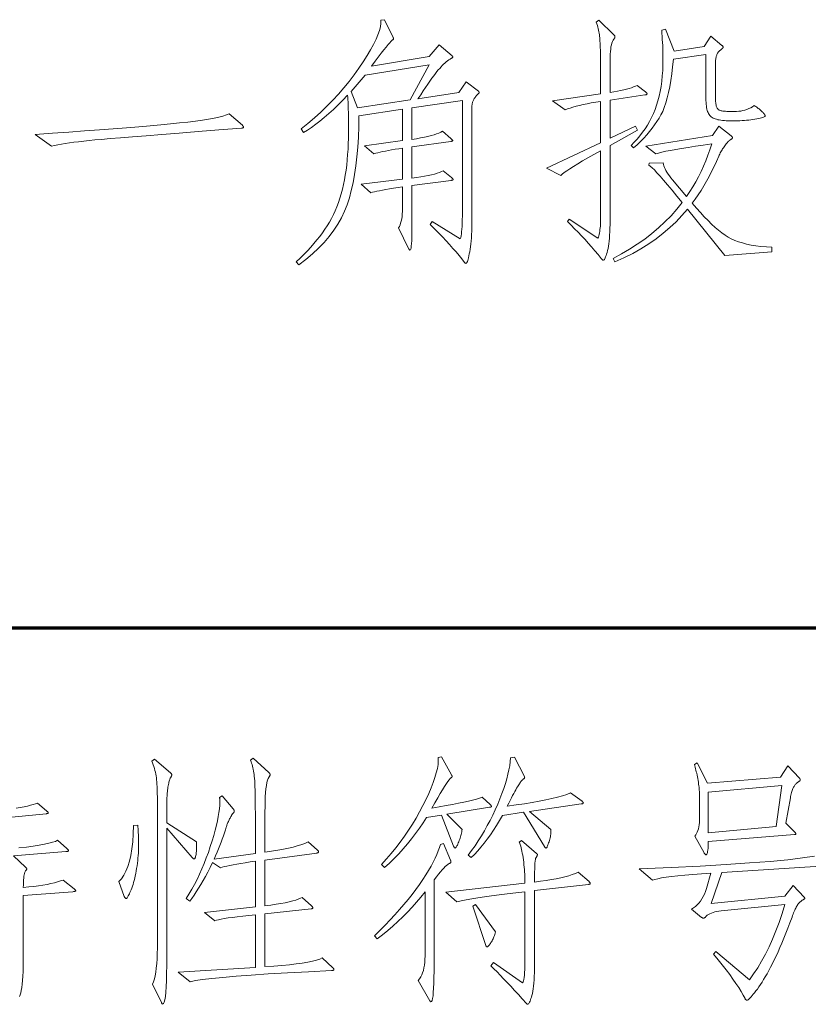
# Model space of a CAD drawing. Extents: x 0 to 1189, y 0 to 841.
# Tile 89 of 132: x 999 to 1010, y 43 to 56. Entities that reach past the tile are written whole.
import ezdxf

# ---------------------------------------------------------------- set-up
doc = ezdxf.new("R2010")
doc.units = 0

msp = doc.modelspace()

# ---------------------------------------------------------------- linework, layer by layer
at = {"color": 5, "lineweight": 70}
msp.add_line((989, 48), (1114, 48), dxfattribs=at)
at = {"color": 7, "lineweight": 13}
for points in [[(1005.179, 55.298), (1005.342, 55.173), (1005.344, 55.172), (1005.346, 55.17), (1005.348, 55.169), (1005.349, 55.167), (1005.35, 55.166), (1005.351, 55.164), (1005.352, 55.162), (1005.352, 55.161), (1005.353, 55.159), (1005.353, 55.157), (1005.353, 55.156), (1005.352, 55.154), (1005.351, 55.151), (1005.349, 55.149), (1005.347, 55.147), (1005.345, 55.144), (1005.342, 55.141), (1005.338, 55.138), (1005.335, 55.135), (1005.33, 55.131), (1005.326, 55.128), (1005.321, 55.123), (1005.316, 55.118), (1005.312, 55.112), (1005.307, 55.106), (1005.302, 55.099), (1005.297, 55.092), (1005.292, 55.084), (1005.287, 55.075), (1005.282, 55.065), (1005.277, 55.056), (1005.272, 55.046), (1005.268, 55.037), (1005.265, 55.028), (1005.262, 55.019), (1005.26, 55.01), (1005.258, 55.001), (1005.257, 54.992), (1005.256, 54.984), (1005.256, 54.975), (1005.256, 53.456), (1005.255, 53.403), (1005.255, 53.352), (1005.253, 53.304), (1005.251, 53.258), (1005.248, 53.214), (1005.245, 53.172), (1005.241, 53.133), (1005.237, 53.096), (1005.232, 53.061), (1005.226, 53.029), (1005.22, 52.999), (1005.215, 52.973), (1005.209, 52.949), (1005.204, 52.929), (1005.199, 52.912), (1005.194, 52.898), (1005.189, 52.887), (1005.185, 52.879), (1005.18, 52.875), (1005.176, 52.873), (1005.174, 52.873), (1005.172, 52.874), (1005.17, 52.874), (1005.168, 52.875), (1005.166, 52.876), (1005.163, 52.878), (1005.161, 52.88), (1005.159, 52.882), (1005.157, 52.884), (1005.155, 52.887), (1005.121, 52.932), (1005.083, 52.978), (1005.044, 53.026), (1005.002, 53.074), (1004.957, 53.125), (1004.91, 53.176), (1004.861, 53.228), (1004.809, 53.282), (1004.754, 53.337), (1004.697, 53.393), (1004.725, 53.432), (1005.1, 53.203), (1005.105, 53.219), (1005.11, 53.24), (1005.114, 53.266), (1005.117, 53.295), (1005.12, 53.329), (1005.123, 53.367), (1005.125, 53.41), (1005.126, 53.457), (1005.127, 53.508), (1005.127, 53.563), (1005.127, 55.052), (1004.454, 54.951), (1004.454, 54.531), (1004.514, 54.54), (1004.569, 54.55), (1004.621, 54.56), (1004.667, 54.57), (1004.71, 54.581), (1004.749, 54.592), (1004.783, 54.603), (1004.813, 54.614), (1004.839, 54.626), (1004.86, 54.639), (1004.975, 54.542), (1004.979, 54.538), (1004.983, 54.534), (1004.987, 54.53), (1004.99, 54.527), (1004.993, 54.524), (1004.995, 54.522), (1004.997, 54.519), (1004.998, 54.517), (1004.999, 54.515), (1004.999, 54.514), (1004.999, 54.513), (1004.998, 54.511), (1004.997, 54.51), (1004.995, 54.509), (1004.992, 54.508), (1004.989, 54.507), (1004.985, 54.506), (1004.981, 54.505), (1004.977, 54.504), (1004.971, 54.503), (1004.454, 54.431), (1004.454, 54.011), (1004.515, 54.019), (1004.571, 54.028), (1004.623, 54.037), (1004.671, 54.047), (1004.715, 54.057), (1004.754, 54.067), (1004.789, 54.078), (1004.821, 54.089), (1004.848, 54.1), (1004.871, 54.111), (1004.982, 54.021), (1004.986, 54.017), (1004.99, 54.013), (1004.994, 54.01), (1004.997, 54.007), (1005, 54.004), (1005.002, 54.001), (1005.004, 53.999), (1005.005, 53.997), (1005.006, 53.995), (1005.006, 53.994), (1005.006, 53.992), (1005.005, 53.991), (1005.003, 53.99), (1005.002, 53.989), (1004.999, 53.987), (1004.996, 53.986), (1004.992, 53.986), (1004.988, 53.985), (1004.983, 53.984), (1004.978, 53.983), (1004.454, 53.914), (1004.454, 53.397), (1004.454, 53.331), (1004.453, 53.272), (1004.452, 53.22), (1004.45, 53.175), (1004.447, 53.137), (1004.444, 53.105), (1004.441, 53.081), (1004.437, 53.064), (1004.432, 53.053), (1004.427, 53.05), (1004.425, 53.05), (1004.424, 53.051), (1004.422, 53.052), (1004.421, 53.054), (1004.419, 53.056), (1004.417, 53.059), (1004.415, 53.062), (1004.413, 53.065), (1004.411, 53.07), (1004.409, 53.074), (1004.274, 53.348), (1004.285, 53.367), (1004.294, 53.388), (1004.302, 53.412), (1004.31, 53.438), (1004.316, 53.467), (1004.321, 53.499), (1004.324, 53.533), (1004.327, 53.569), (1004.329, 53.608), (1004.329, 53.65), (1004.329, 53.896), (1004.267, 53.887), (1004.208, 53.878), (1004.154, 53.869), (1004.105, 53.86), (1004.06, 53.852), (1004.019, 53.844), (1003.983, 53.837), (1003.952, 53.83), (1003.925, 53.823), (1003.903, 53.817), (1003.774, 53.931), (1004.329, 53.997), (1004.329, 54.413), (1004.277, 54.406), (1004.227, 54.398), (1004.181, 54.39), (1004.138, 54.383), (1004.098, 54.375), (1004.061, 54.367), (1004.027, 54.36), (1003.996, 54.352), (1003.969, 54.345), (1003.944, 54.337), (1003.82, 54.444), (1004.329, 54.514), (1004.329, 54.934), (1003.743, 54.847), (1003.742, 54.701), (1003.737, 54.561), (1003.729, 54.427), (1003.718, 54.299), (1003.704, 54.177), (1003.687, 54.061), (1003.667, 53.951), (1003.643, 53.847), (1003.617, 53.749), (1003.587, 53.657), (1003.553, 53.569), (1003.511, 53.483), (1003.463, 53.398), (1003.409, 53.315), (1003.348, 53.234), (1003.28, 53.154), (1003.205, 53.076), (1003.124, 53), (1003.036, 52.925), (1002.942, 52.852), (1002.907, 52.894), (1002.959, 52.943), (1003.008, 52.992), (1003.055, 53.041), (1003.1, 53.089), (1003.143, 53.138), (1003.183, 53.186), (1003.221, 53.234), (1003.257, 53.281), (1003.29, 53.329), (1003.322, 53.376), (1003.351, 53.424), (1003.379, 53.473), (1003.405, 53.525), (1003.429, 53.577), (1003.451, 53.631), (1003.472, 53.687), (1003.491, 53.745), (1003.509, 53.803), (1003.524, 53.864), (1003.539, 53.926), (1003.551, 53.989), (1003.562, 54.054), (1003.572, 54.12), (1003.581, 54.188), (1003.588, 54.257), (1003.594, 54.328), (1003.599, 54.399), (1003.602, 54.473), (1003.604, 54.547), (1003.604, 54.623), (1003.604, 54.697), (1003.604, 54.766), (1003.604, 54.829), (1003.603, 54.887), (1003.602, 54.939), (1003.601, 54.986), (1003.599, 55.028), (1003.598, 55.064), (1003.596, 55.095), (1003.594, 55.121), (1003.529, 55.054), (1003.465, 54.991), (1003.403, 54.932), (1003.341, 54.876), (1003.282, 54.824), (1003.224, 54.776), (1003.167, 54.732), (1003.111, 54.691), (1003.057, 54.655), (1003.004, 54.621), (1002.973, 54.67), (1003.063, 54.743), (1003.15, 54.818), (1003.235, 54.895), (1003.316, 54.973), (1003.395, 55.053), (1003.47, 55.135), (1003.543, 55.219), (1003.612, 55.305), (1003.679, 55.392), (1003.743, 55.482), (1003.802, 55.569), (1003.855, 55.652), (1003.901, 55.729), (1003.94, 55.801), (1003.973, 55.868), (1003.999, 55.929), (1004.019, 55.986), (1004.032, 56.037), (1004.038, 56.083), (1004.038, 56.124), (1004.087, 56.13), (1004.201, 55.891), (1004.202, 55.889), (1004.204, 55.887), (1004.205, 55.885), (1004.206, 55.883), (1004.206, 55.882), (1004.207, 55.88), (1004.207, 55.878), (1004.208, 55.877), (1004.208, 55.875), (1004.208, 55.874), (1004.208, 55.872), (1004.208, 55.871), (1004.207, 55.87), (1004.206, 55.868), (1004.205, 55.867), (1004.203, 55.865), (1004.201, 55.864), (1004.199, 55.863), (1004.197, 55.861), (1004.194, 55.86), (1004.186, 55.854), (1004.173, 55.841), (1004.156, 55.823), (1004.134, 55.797), (1004.108, 55.765), (1004.078, 55.727), (1004.043, 55.682), (1004.004, 55.631), (1003.961, 55.574), (1003.913, 55.509), (1004.683, 55.638), (1004.819, 55.794), (1004.989, 55.648), (1004.991, 55.647), (1004.992, 55.645), (1004.994, 55.644), (1004.995, 55.642), (1004.996, 55.641), (1004.997, 55.639), (1004.998, 55.638), (1004.999, 55.636), (1004.999, 55.634), (1004.999, 55.633), (1004.999, 55.631), (1004.998, 55.629), (1004.997, 55.627), (1004.996, 55.625), (1004.995, 55.624), (1004.993, 55.622), (1004.991, 55.62), (1004.988, 55.618), (1004.985, 55.616), (1004.982, 55.614), (1004.964, 55.603), (1004.947, 55.592), (1004.93, 55.579), (1004.912, 55.566), (1004.895, 55.551), (1004.877, 55.535), (1004.859, 55.518), (1004.842, 55.499), (1004.824, 55.48), (1004.806, 55.459), (1004.788, 55.436), (1004.767, 55.41), (1004.745, 55.38), (1004.72, 55.347), (1004.694, 55.31), (1004.666, 55.269), (1004.636, 55.225), (1004.604, 55.178), (1004.57, 55.127), (1004.534, 55.072), (1005.079, 55.156)], [(1007.577, 55.166), (1007.581, 55.163), (1007.584, 55.159), (1007.587, 55.156), (1007.59, 55.153), (1007.592, 55.15), (1007.594, 55.148), (1007.595, 55.145), (1007.596, 55.143), (1007.597, 55.14), (1007.597, 55.138), (1007.597, 55.136), (1007.596, 55.134), (1007.595, 55.133), (1007.592, 55.131), (1007.59, 55.13), (1007.586, 55.128), (1007.582, 55.127), (1007.577, 55.126), (1007.572, 55.125), (1007.566, 55.124), (1007.101, 55.055), (1007.101, 54.549), (1007.441, 54.708), (1007.469, 54.656), (1007.101, 54.451), (1007.101, 53.445), (1007.101, 53.393), (1007.1, 53.343), (1007.098, 53.296), (1007.096, 53.251), (1007.093, 53.21), (1007.089, 53.171), (1007.085, 53.135), (1007.08, 53.102), (1007.075, 53.072), (1007.068, 53.045), (1007.062, 53.02), (1007.055, 52.998), (1007.049, 52.978), (1007.043, 52.961), (1007.038, 52.947), (1007.032, 52.935), (1007.026, 52.926), (1007.021, 52.92), (1007.016, 52.916), (1007.011, 52.915), (1007.009, 52.915), (1007.007, 52.916), (1007.004, 52.917), (1007.002, 52.919), (1006.999, 52.921), (1006.996, 52.923), (1006.993, 52.927), (1006.99, 52.93), (1006.987, 52.934), (1006.983, 52.939), (1006.941, 52.991), (1006.899, 53.042), (1006.855, 53.093), (1006.811, 53.143), (1006.767, 53.192), (1006.721, 53.241), (1006.675, 53.29), (1006.628, 53.337), (1006.581, 53.385), (1006.532, 53.432), (1006.557, 53.466), (1006.938, 53.209), (1006.945, 53.225), (1006.951, 53.243), (1006.956, 53.261), (1006.96, 53.281), (1006.964, 53.301), (1006.967, 53.324), (1006.97, 53.347), (1006.972, 53.372), (1006.973, 53.397), (1006.973, 53.425), (1006.973, 54.379), (1006.886, 54.33), (1006.806, 54.284), (1006.734, 54.243), (1006.67, 54.204), (1006.613, 54.17), (1006.564, 54.138), (1006.522, 54.111), (1006.488, 54.087), (1006.461, 54.066), (1006.442, 54.049), (1006.251, 54.146), (1006.973, 54.486), (1006.973, 55.038), (1006.91, 55.027), (1006.851, 55.017), (1006.795, 55.006), (1006.743, 54.995), (1006.694, 54.984), (1006.648, 54.973), (1006.606, 54.961), (1006.568, 54.95), (1006.533, 54.938), (1006.501, 54.927), (1006.331, 55.048), (1006.973, 55.138), (1006.973, 55.562), (1006.973, 55.606), (1006.973, 55.648), (1006.972, 55.687), (1006.972, 55.724), (1006.971, 55.758), (1006.97, 55.789), (1006.969, 55.818), (1006.967, 55.845), (1006.966, 55.868), (1006.964, 55.889), (1006.962, 55.909), (1006.96, 55.929), (1006.956, 55.949), (1006.953, 55.97), (1006.948, 55.99), (1006.943, 56.011), (1006.938, 56.032), (1006.932, 56.053), (1006.925, 56.074), (1006.917, 56.096), (1006.952, 56.124), (1007.153, 55.929), (1007.156, 55.926), (1007.158, 55.924), (1007.16, 55.921), (1007.162, 55.918), (1007.164, 55.915), (1007.165, 55.913), (1007.166, 55.91), (1007.167, 55.907), (1007.167, 55.904), (1007.167, 55.902), (1007.167, 55.899), (1007.167, 55.896), (1007.166, 55.893), (1007.165, 55.89), (1007.164, 55.887), (1007.162, 55.884), (1007.16, 55.88), (1007.158, 55.877), (1007.156, 55.874), (1007.153, 55.87), (1007.143, 55.855), (1007.135, 55.837), (1007.127, 55.816), (1007.12, 55.793), (1007.114, 55.766), (1007.11, 55.737), (1007.106, 55.705), (1007.103, 55.67), (1007.102, 55.633), (1007.101, 55.593), (1007.101, 55.156), (1007.152, 55.164), (1007.199, 55.173), (1007.243, 55.182), (1007.284, 55.191), (1007.322, 55.201), (1007.356, 55.211), (1007.387, 55.221), (1007.415, 55.231), (1007.44, 55.242), (1007.462, 55.253)], [(1009.03, 54.982), (1009.041, 54.975), (1009.052, 54.968), (1009.062, 54.961), (1009.073, 54.953), (1009.083, 54.945), (1009.093, 54.937), (1009.103, 54.929), (1009.112, 54.921), (1009.122, 54.913), (1009.131, 54.904), (1009.139, 54.896), (1009.147, 54.888), (1009.154, 54.88), (1009.16, 54.874), (1009.164, 54.867), (1009.169, 54.861), (1009.172, 54.856), (1009.174, 54.851), (1009.175, 54.847), (1009.176, 54.843), (1009.174, 54.84), (1009.17, 54.836), (1009.163, 54.832), (1009.154, 54.828), (1009.142, 54.824), (1009.126, 54.82), (1009.109, 54.816), (1009.088, 54.811), (1009.065, 54.807), (1009.039, 54.802), (1009.011, 54.797), (1008.983, 54.793), (1008.955, 54.789), (1008.926, 54.786), (1008.897, 54.784), (1008.867, 54.781), (1008.837, 54.78), (1008.806, 54.778), (1008.775, 54.778), (1008.744, 54.778), (1008.713, 54.778), (1008.684, 54.779), (1008.656, 54.78), (1008.63, 54.782), (1008.606, 54.784), (1008.583, 54.787), (1008.562, 54.79), (1008.542, 54.794), (1008.524, 54.799), (1008.508, 54.804), (1008.493, 54.809), (1008.479, 54.816), (1008.466, 54.823), (1008.454, 54.832), (1008.443, 54.841), (1008.434, 54.852), (1008.425, 54.863), (1008.418, 54.875), (1008.411, 54.888), (1008.406, 54.902), (1008.401, 54.918), (1008.397, 54.935), (1008.393, 54.955), (1008.39, 54.976), (1008.387, 55), (1008.385, 55.025), (1008.384, 55.052), (1008.382, 55.081), (1008.382, 55.112), (1008.381, 55.145), (1008.381, 55.666), (1007.948, 55.603), (1007.938, 55.502), (1007.927, 55.407), (1007.914, 55.317), (1007.899, 55.234), (1007.884, 55.157), (1007.866, 55.085), (1007.847, 55.019), (1007.827, 54.959), (1007.805, 54.905), (1007.781, 54.857), (1007.756, 54.812), (1007.728, 54.768), (1007.697, 54.723), (1007.665, 54.679), (1007.629, 54.634), (1007.592, 54.59), (1007.552, 54.547), (1007.509, 54.503), (1007.464, 54.46), (1007.417, 54.417), (1007.382, 54.451), (1007.424, 54.492), (1007.464, 54.535), (1007.501, 54.579), (1007.537, 54.625), (1007.57, 54.672), (1007.601, 54.72), (1007.63, 54.771), (1007.656, 54.822), (1007.681, 54.875), (1007.703, 54.93), (1007.723, 54.987), (1007.741, 55.046), (1007.757, 55.108), (1007.771, 55.172), (1007.783, 55.238), (1007.792, 55.307), (1007.799, 55.378), (1007.805, 55.452), (1007.808, 55.528), (1007.809, 55.607), (1007.809, 55.64), (1007.808, 55.675), (1007.807, 55.711), (1007.806, 55.748), (1007.805, 55.786), (1007.803, 55.825), (1007.8, 55.865), (1007.798, 55.906), (1007.795, 55.949), (1007.792, 55.992), (1007.844, 56.006), (1007.958, 55.711), (1008.361, 55.77), (1008.447, 55.912), (1008.596, 55.787), (1008.6, 55.784), (1008.603, 55.782), (1008.605, 55.779), (1008.608, 55.776), (1008.609, 55.774), (1008.611, 55.772), (1008.612, 55.769), (1008.613, 55.767), (1008.614, 55.765), (1008.614, 55.763), (1008.613, 55.76), (1008.612, 55.758), (1008.61, 55.755), (1008.608, 55.751), (1008.604, 55.748), (1008.6, 55.743), (1008.595, 55.739), (1008.589, 55.734), (1008.583, 55.729), (1008.576, 55.723), (1008.568, 55.717), (1008.561, 55.71), (1008.555, 55.704), (1008.549, 55.697), (1008.544, 55.689), (1008.539, 55.682), (1008.534, 55.674), (1008.53, 55.666), (1008.527, 55.657), (1008.524, 55.648), (1008.521, 55.639), (1008.519, 55.628), (1008.517, 55.617), (1008.515, 55.604), (1008.513, 55.591), (1008.512, 55.577), (1008.511, 55.561), (1008.51, 55.545), (1008.51, 55.528), (1008.51, 55.509), (1008.51, 55.135), (1008.51, 55.112), (1008.51, 55.091), (1008.511, 55.071), (1008.512, 55.052), (1008.513, 55.036), (1008.514, 55.02), (1008.516, 55.006), (1008.518, 54.994), (1008.52, 54.983), (1008.522, 54.974), (1008.525, 54.965), (1008.528, 54.957), (1008.532, 54.95), (1008.536, 54.944), (1008.541, 54.938), (1008.547, 54.932), (1008.553, 54.927), (1008.56, 54.923), (1008.568, 54.919), (1008.576, 54.916), (1008.585, 54.914), (1008.596, 54.911), (1008.61, 54.909), (1008.626, 54.907), (1008.644, 54.906), (1008.664, 54.905), (1008.686, 54.904), (1008.71, 54.903), (1008.736, 54.903), (1008.765, 54.902), (1008.794, 54.903), (1008.823, 54.906), (1008.851, 54.91), (1008.878, 54.915), (1008.905, 54.922), (1008.931, 54.931), (1008.957, 54.942), (1008.982, 54.953), (1009.006, 54.967)], [(1004.683, 55.527), (1003.826, 55.388), (1003.639, 55.17), (1003.726, 54.951), (1004.43, 55.059)], [(1002.186, 54.719), (1002.189, 54.715), (1002.192, 54.712), (1002.194, 54.709), (1002.197, 54.706), (1002.199, 54.703), (1002.2, 54.701), (1002.201, 54.699), (1002.202, 54.696), (1002.203, 54.694), (1002.203, 54.693), (1002.203, 54.691), (1002.202, 54.689), (1002.2, 54.688), (1002.198, 54.686), (1002.196, 54.685), (1002.193, 54.684), (1002.189, 54.683), (1002.185, 54.682), (1002.18, 54.681), (1002.175, 54.68), (1001.873, 54.657), (1001.595, 54.635), (1001.34, 54.615), (1001.109, 54.597), (1000.901, 54.58), (1000.717, 54.565), (1000.556, 54.552), (1000.419, 54.541), (1000.305, 54.531), (1000.215, 54.523), (1000.139, 54.515), (1000.067, 54.508), (999.998, 54.5), (999.934, 54.492), (999.874, 54.484), (999.818, 54.476), (999.767, 54.467), (999.719, 54.459), (999.675, 54.45), (999.636, 54.441), (999.417, 54.597), (999.648, 54.613), (999.868, 54.628), (1000.077, 54.643), (1000.275, 54.658), (1000.461, 54.672), (1000.636, 54.686), (1000.801, 54.699), (1000.954, 54.713), (1001.096, 54.725), (1001.226, 54.738), (1001.347, 54.75), (1001.458, 54.762), (1001.56, 54.775), (1001.652, 54.788), (1001.735, 54.801), (1001.809, 54.815), (1001.873, 54.829), (1001.927, 54.843), (1001.973, 54.857), (1002.009, 54.871)], [(1009.266, 53.026), (1008.635, 52.977), (1008.135, 53.598), (1008.062, 53.512), (1007.984, 53.43), (1007.901, 53.351), (1007.812, 53.276), (1007.718, 53.203), (1007.618, 53.135), (1007.514, 53.069), (1007.404, 53.007), (1007.288, 52.949), (1007.167, 52.894), (1007.143, 52.939), (1007.255, 52.999), (1007.363, 53.062), (1007.466, 53.128), (1007.565, 53.198), (1007.66, 53.271), (1007.75, 53.347), (1007.835, 53.427), (1007.917, 53.51), (1007.993, 53.596), (1008.066, 53.685), (1007.995, 53.772), (1007.93, 53.851), (1007.871, 53.922), (1007.818, 53.984), (1007.771, 54.039), (1007.729, 54.084), (1007.694, 54.122), (1007.664, 54.151), (1007.64, 54.172), (1007.622, 54.184), (1007.625, 54.212), (1007.812, 54.216), (1007.816, 54.197), (1007.821, 54.178), (1007.828, 54.157), (1007.837, 54.136), (1007.849, 54.114), (1007.862, 54.091), (1007.878, 54.067), (1007.896, 54.042), (1007.915, 54.017), (1007.937, 53.99), (1008.125, 53.768), (1008.167, 53.832), (1008.208, 53.897), (1008.247, 53.964), (1008.283, 54.032), (1008.318, 54.101), (1008.351, 54.172), (1008.381, 54.244), (1008.41, 54.318), (1008.437, 54.392), (1008.461, 54.469), (1008.348, 54.453), (1008.242, 54.438), (1008.146, 54.423), (1008.058, 54.409), (1007.979, 54.396), (1007.908, 54.383), (1007.846, 54.371), (1007.793, 54.359), (1007.748, 54.348), (1007.712, 54.337), (1007.58, 54.438), (1008.472, 54.583), (1008.555, 54.708), (1008.721, 54.576), (1008.725, 54.574), (1008.728, 54.571), (1008.73, 54.568), (1008.732, 54.566), (1008.734, 54.563), (1008.736, 54.561), (1008.737, 54.559), (1008.738, 54.556), (1008.739, 54.554), (1008.739, 54.552), (1008.738, 54.55), (1008.738, 54.548), (1008.736, 54.545), (1008.734, 54.543), (1008.732, 54.54), (1008.729, 54.538), (1008.725, 54.535), (1008.721, 54.532), (1008.716, 54.529), (1008.711, 54.526), (1008.705, 54.522), (1008.699, 54.518), (1008.692, 54.512), (1008.685, 54.505), (1008.678, 54.498), (1008.67, 54.489), (1008.662, 54.48), (1008.653, 54.469), (1008.644, 54.457), (1008.635, 54.444), (1008.625, 54.431), (1008.616, 54.418), (1008.607, 54.404), (1008.599, 54.391), (1008.59, 54.377), (1008.583, 54.363), (1008.575, 54.349), (1008.568, 54.335), (1008.561, 54.32), (1008.555, 54.306), (1008.524, 54.236), (1008.493, 54.167), (1008.46, 54.101), (1008.427, 54.035), (1008.392, 53.972), (1008.356, 53.91), (1008.319, 53.849), (1008.281, 53.791), (1008.241, 53.733), (1008.201, 53.678), (1008.256, 53.613), (1008.309, 53.553), (1008.361, 53.497), (1008.411, 53.446), (1008.459, 53.398), (1008.507, 53.355), (1008.552, 53.316), (1008.596, 53.282), (1008.639, 53.251), (1008.68, 53.225), (1008.722, 53.202), (1008.768, 53.181), (1008.817, 53.163), (1008.87, 53.146), (1008.927, 53.131), (1008.987, 53.118), (1009.052, 53.108), (1009.119, 53.099), (1009.191, 53.093), (1009.266, 53.088)], [(1001.572, 45.141), (1001.573, 45.124), (1001.574, 45.107), (1001.575, 45.091), (1001.575, 45.074), (1001.575, 45.059), (1001.574, 45.043), (1001.573, 45.028), (1001.572, 45.013), (1001.571, 44.998), (1001.569, 44.983), (1001.567, 44.97), (1001.564, 44.958), (1001.562, 44.947), (1001.56, 44.938), (1001.557, 44.93), (1001.555, 44.924), (1001.552, 44.919), (1001.55, 44.915), (1001.547, 44.913), (1001.544, 44.912), (1001.542, 44.913), (1001.539, 44.913), (1001.536, 44.914), (1001.533, 44.915), (1001.53, 44.917), (1001.528, 44.919), (1001.525, 44.921), (1001.522, 44.923), (1001.519, 44.926), (1001.517, 44.93), (1001.177, 45.325), (1001.177, 43.611), (1001.176, 43.49), (1001.174, 43.382), (1001.172, 43.286), (1001.168, 43.203), (1001.163, 43.133), (1001.157, 43.075), (1001.149, 43.031), (1001.141, 42.999), (1001.132, 42.98), (1001.121, 42.973), (1001.12, 42.973), (1001.118, 42.974), (1001.117, 42.975), (1001.115, 42.976), (1001.113, 42.978), (1001.112, 42.981), (1001.11, 42.983), (1001.108, 42.986), (1001.106, 42.99), (1001.104, 42.994), (1000.986, 43.24), (1000.998, 43.272), (1001.01, 43.309), (1001.019, 43.352), (1001.028, 43.4), (1001.035, 43.454), (1001.041, 43.513), (1001.046, 43.577), (1001.049, 43.647), (1001.051, 43.722), (1001.052, 43.802), (1001.052, 45.492), (1001.052, 45.56), (1001.051, 45.624), (1001.051, 45.684), (1001.05, 45.738), (1001.049, 45.789), (1001.047, 45.835), (1001.046, 45.876), (1001.044, 45.912), (1001.042, 45.945), (1001.04, 45.972), (1001.037, 45.997), (1001.033, 46.023), (1001.029, 46.048), (1001.023, 46.073), (1001.017, 46.097), (1001.011, 46.122), (1001.003, 46.147), (1000.995, 46.171), (1000.985, 46.196), (1000.975, 46.22), (1001.014, 46.248), (1001.225, 46.064), (1001.229, 46.061), (1001.231, 46.059), (1001.234, 46.056), (1001.236, 46.053), (1001.238, 46.05), (1001.24, 46.047), (1001.241, 46.045), (1001.242, 46.042), (1001.242, 46.039), (1001.243, 46.036), (1001.242, 46.033), (1001.242, 46.03), (1001.241, 46.027), (1001.24, 46.023), (1001.238, 46.019), (1001.236, 46.015), (1001.234, 46.011), (1001.231, 46.006), (1001.229, 46.002), (1001.225, 45.996), (1001.222, 45.991), (1001.218, 45.983), (1001.215, 45.974), (1001.212, 45.964), (1001.208, 45.953), (1001.205, 45.94), (1001.202, 45.925), (1001.199, 45.909), (1001.195, 45.892), (1001.192, 45.873), (1001.189, 45.854), (1001.187, 45.834), (1001.184, 45.814), (1001.182, 45.794), (1001.181, 45.774), (1001.179, 45.754), (1001.178, 45.734), (1001.177, 45.713), (1001.177, 45.693), (1001.177, 45.672), (1001.177, 45.395)], [(1003.397, 43.459), (1003.399, 43.456), (1003.402, 43.453), (1003.404, 43.451), (1003.406, 43.448), (1003.407, 43.446), (1003.409, 43.443), (1003.409, 43.441), (1003.41, 43.439), (1003.411, 43.437), (1003.411, 43.435), (1003.41, 43.433), (1003.409, 43.431), (1003.408, 43.429), (1003.406, 43.427), (1003.403, 43.426), (1003.399, 43.425), (1003.395, 43.423), (1003.391, 43.422), (1003.385, 43.421), (1003.38, 43.421), (1003.071, 43.405), (1002.789, 43.39), (1002.533, 43.375), (1002.304, 43.36), (1002.102, 43.345), (1001.926, 43.33), (1001.777, 43.316), (1001.654, 43.301), (1001.558, 43.286), (1001.489, 43.271), (1001.329, 43.4), (1002.36, 43.462), (1002.36, 44.167), (1002.272, 44.158), (1002.191, 44.149), (1002.119, 44.14), (1002.053, 44.132), (1001.995, 44.124), (1001.945, 44.116), (1001.902, 44.108), (1001.867, 44.101), (1001.839, 44.094), (1001.818, 44.087), (1001.68, 44.198), (1002.36, 44.271), (1002.36, 44.881), (1002.29, 44.872), (1002.226, 44.862), (1002.166, 44.853), (1002.112, 44.844), (1002.063, 44.835), (1002.019, 44.827), (1001.98, 44.818), (1001.947, 44.81), (1001.918, 44.802), (1001.895, 44.794), (1001.787, 44.864), (1001.755, 44.799), (1001.724, 44.738), (1001.693, 44.679), (1001.662, 44.623), (1001.631, 44.57), (1001.601, 44.52), (1001.571, 44.472), (1001.541, 44.428), (1001.511, 44.386), (1001.482, 44.347), (1001.433, 44.382), (1001.472, 44.444), (1001.51, 44.507), (1001.546, 44.573), (1001.58, 44.64), (1001.613, 44.709), (1001.645, 44.779), (1001.675, 44.851), (1001.704, 44.926), (1001.732, 45.001), (1001.758, 45.079), (1001.782, 45.155), (1001.803, 45.228), (1001.822, 45.297), (1001.839, 45.362), (1001.853, 45.423), (1001.864, 45.481), (1001.873, 45.534), (1001.879, 45.584), (1001.883, 45.63), (1001.884, 45.672), (1001.884, 45.68), (1001.884, 45.687), (1001.884, 45.694), (1001.884, 45.7), (1001.883, 45.707), (1001.883, 45.713), (1001.883, 45.719), (1001.882, 45.724), (1001.882, 45.73), (1001.881, 45.735), (1001.916, 45.755), (1002.065, 45.582), (1002.067, 45.578), (1002.07, 45.575), (1002.072, 45.572), (1002.074, 45.569), (1002.075, 45.566), (1002.076, 45.563), (1002.077, 45.56), (1002.078, 45.557), (1002.078, 45.555), (1002.079, 45.552), (1002.078, 45.55), (1002.078, 45.547), (1002.077, 45.545), (1002.076, 45.542), (1002.075, 45.539), (1002.073, 45.537), (1002.071, 45.534), (1002.069, 45.531), (1002.066, 45.528), (1002.063, 45.525), (1002.06, 45.521), (1002.056, 45.517), (1002.052, 45.511), (1002.048, 45.505), (1002.043, 45.497), (1002.039, 45.489), (1002.033, 45.48), (1002.028, 45.47), (1002.022, 45.459), (1002.016, 45.447), (1002.01, 45.434), (1002.004, 45.422), (1001.999, 45.411), (1001.994, 45.399), (1001.989, 45.389), (1001.985, 45.378), (1001.981, 45.368), (1001.977, 45.358), (1001.974, 45.348), (1001.971, 45.339), (1001.959, 45.3), (1001.947, 45.261), (1001.933, 45.22), (1001.918, 45.179), (1001.903, 45.136), (1001.886, 45.093), (1001.868, 45.048), (1001.849, 45.003), (1001.829, 44.956), (1001.808, 44.909), (1002.36, 44.985), (1002.36, 45.526), (1002.359, 45.597), (1002.359, 45.664), (1002.358, 45.725), (1002.357, 45.781), (1002.356, 45.833), (1002.355, 45.88), (1002.353, 45.921), (1002.351, 45.958), (1002.348, 45.99), (1002.346, 46.017), (1002.343, 46.042), (1002.339, 46.065), (1002.336, 46.088), (1002.331, 46.111), (1002.327, 46.132), (1002.322, 46.153), (1002.316, 46.174), (1002.31, 46.193), (1002.304, 46.212), (1002.297, 46.231), (1002.332, 46.258), (1002.54, 46.068), (1002.543, 46.065), (1002.546, 46.062), (1002.549, 46.059), (1002.551, 46.056), (1002.553, 46.054), (1002.555, 46.051), (1002.556, 46.048), (1002.557, 46.045), (1002.557, 46.043), (1002.557, 46.04), (1002.557, 46.037), (1002.557, 46.034), (1002.556, 46.031), (1002.555, 46.028), (1002.554, 46.025), (1002.552, 46.022), (1002.551, 46.019), (1002.548, 46.015), (1002.546, 46.012), (1002.543, 46.009), (1002.533, 45.99), (1002.523, 45.964), (1002.515, 45.933), (1002.508, 45.895), (1002.502, 45.851), (1002.497, 45.8), (1002.493, 45.744), (1002.49, 45.681), (1002.489, 45.612), (1002.488, 45.537), (1002.488, 45.003), (1002.578, 45.016), (1002.661, 45.03), (1002.736, 45.044), (1002.805, 45.058), (1002.866, 45.072), (1002.92, 45.086), (1002.967, 45.1), (1003.006, 45.114), (1003.039, 45.127), (1003.064, 45.141), (1003.189, 45.03), (1003.192, 45.028), (1003.195, 45.025), (1003.198, 45.022), (1003.2, 45.02), (1003.202, 45.017), (1003.203, 45.015), (1003.204, 45.013), (1003.205, 45.01), (1003.206, 45.008), (1003.206, 45.006), (1003.206, 45.004), (1003.205, 45.002), (1003.204, 45), (1003.202, 44.999), (1003.2, 44.997), (1003.197, 44.996), (1003.194, 44.995), (1003.19, 44.994), (1003.186, 44.993), (1003.182, 44.992), (1002.488, 44.898), (1002.488, 44.284), (1002.565, 44.295), (1002.637, 44.306), (1002.702, 44.317), (1002.76, 44.328), (1002.813, 44.339), (1002.86, 44.351), (1002.9, 44.362), (1002.934, 44.374), (1002.962, 44.387), (1002.984, 44.399), (1003.109, 44.288), (1003.113, 44.284), (1003.116, 44.28), (1003.12, 44.277), (1003.122, 44.273), (1003.125, 44.27), (1003.126, 44.267), (1003.128, 44.265), (1003.129, 44.262), (1003.13, 44.26), (1003.13, 44.258), (1003.129, 44.257), (1003.129, 44.255), (1003.128, 44.254), (1003.126, 44.252), (1003.124, 44.251), (1003.121, 44.25), (1003.118, 44.249), (1003.114, 44.248), (1003.11, 44.247), (1003.105, 44.246), (1002.488, 44.18), (1002.488, 43.473), (1002.607, 43.481), (1002.716, 43.49), (1002.816, 43.499), (1002.907, 43.51), (1002.988, 43.521), (1003.06, 43.533), (1003.123, 43.547), (1003.176, 43.56), (1003.22, 43.575), (1003.255, 43.591)], [(1005.499, 45.641), (1005.502, 45.637), (1005.505, 45.634), (1005.508, 45.631), (1005.51, 45.628), (1005.512, 45.626), (1005.514, 45.623), (1005.515, 45.621), (1005.516, 45.619), (1005.516, 45.617), (1005.516, 45.615), (1005.516, 45.613), (1005.515, 45.612), (1005.514, 45.61), (1005.512, 45.609), (1005.51, 45.607), (1005.506, 45.606), (1005.503, 45.605), (1005.499, 45.604), (1005.494, 45.603), (1005.489, 45.603), (1004.92, 45.513), (1005.124, 45.308), (1005.122, 45.291), (1005.119, 45.275), (1005.116, 45.258), (1005.112, 45.241), (1005.108, 45.225), (1005.103, 45.208), (1005.098, 45.191), (1005.092, 45.175), (1005.086, 45.158), (1005.079, 45.141), (1005.073, 45.126), (1005.066, 45.111), (1005.061, 45.099), (1005.055, 45.088), (1005.05, 45.079), (1005.046, 45.071), (1005.042, 45.066), (1005.038, 45.061), (1005.035, 45.059), (1005.033, 45.058), (1005.03, 45.058), (1005.028, 45.059), (1005.025, 45.06), (1005.023, 45.062), (1005.021, 45.064), (1005.019, 45.067), (1005.016, 45.07), (1005.014, 45.074), (1005.012, 45.078), (1005.01, 45.082), (1004.847, 45.499), (1004.649, 45.467), (1004.602, 45.394), (1004.553, 45.322), (1004.502, 45.251), (1004.449, 45.182), (1004.394, 45.114), (1004.337, 45.048), (1004.278, 44.983), (1004.216, 44.92), (1004.153, 44.858), (1004.087, 44.798), (1004.046, 44.84), (1004.112, 44.912), (1004.175, 44.986), (1004.237, 45.062), (1004.296, 45.139), (1004.353, 45.217), (1004.407, 45.296), (1004.459, 45.377), (1004.508, 45.459), (1004.556, 45.542), (1004.601, 45.627), (1004.642, 45.71), (1004.679, 45.789), (1004.711, 45.864), (1004.738, 45.935), (1004.761, 46.001), (1004.779, 46.063), (1004.793, 46.121), (1004.802, 46.174), (1004.806, 46.224), (1004.805, 46.269), (1004.85, 46.279), (1004.982, 46.036), (1004.984, 46.034), (1004.985, 46.032), (1004.986, 46.03), (1004.987, 46.028), (1004.987, 46.026), (1004.988, 46.024), (1004.989, 46.022), (1004.989, 46.02), (1004.989, 46.018), (1004.989, 46.016), (1004.989, 46.013), (1004.989, 46.011), (1004.988, 46.009), (1004.987, 46.007), (1004.986, 46.005), (1004.984, 46.003), (1004.982, 46.001), (1004.98, 45.999), (1004.978, 45.997), (1004.975, 45.995), (1004.965, 45.986), (1004.952, 45.971), (1004.935, 45.948), (1004.914, 45.919), (1004.89, 45.882), (1004.863, 45.838), (1004.832, 45.787), (1004.798, 45.729), (1004.76, 45.664), (1004.719, 45.592), (1004.818, 45.609), (1004.911, 45.625), (1004.996, 45.64), (1005.074, 45.656), (1005.145, 45.67), (1005.209, 45.685), (1005.265, 45.699), (1005.315, 45.712), (1005.357, 45.725), (1005.392, 45.738)], [(1006.727, 45.683), (1006.73, 45.68), (1006.733, 45.677), (1006.736, 45.675), (1006.738, 45.672), (1006.74, 45.67), (1006.742, 45.668), (1006.743, 45.666), (1006.744, 45.664), (1006.744, 45.662), (1006.745, 45.66), (1006.744, 45.658), (1006.743, 45.657), (1006.742, 45.655), (1006.74, 45.654), (1006.738, 45.653), (1006.734, 45.651), (1006.731, 45.65), (1006.727, 45.649), (1006.722, 45.649), (1006.717, 45.648), (1006.026, 45.547), (1006.311, 45.308), (1006.311, 45.292), (1006.311, 45.276), (1006.31, 45.26), (1006.309, 45.243), (1006.307, 45.227), (1006.304, 45.21), (1006.3, 45.194), (1006.296, 45.177), (1006.292, 45.16), (1006.287, 45.143), (1006.281, 45.127), (1006.276, 45.112), (1006.271, 45.1), (1006.267, 45.089), (1006.263, 45.079), (1006.259, 45.072), (1006.255, 45.066), (1006.252, 45.061), (1006.249, 45.059), (1006.247, 45.058), (1006.244, 45.058), (1006.242, 45.059), (1006.24, 45.06), (1006.237, 45.061), (1006.235, 45.063), (1006.233, 45.066), (1006.231, 45.068), (1006.228, 45.071), (1006.226, 45.075), (1006.224, 45.079), (1005.943, 45.537), (1005.666, 45.495), (1005.625, 45.426), (1005.584, 45.359), (1005.543, 45.296), (1005.502, 45.235), (1005.46, 45.177), (1005.418, 45.122), (1005.375, 45.069), (1005.333, 45.02), (1005.289, 44.973), (1005.246, 44.93), (1005.204, 44.961), (1005.251, 45.025), (1005.297, 45.089), (1005.34, 45.155), (1005.382, 45.222), (1005.423, 45.29), (1005.461, 45.358), (1005.499, 45.428), (1005.534, 45.499), (1005.568, 45.571), (1005.6, 45.644), (1005.63, 45.717), (1005.657, 45.787), (1005.681, 45.855), (1005.702, 45.92), (1005.721, 45.983), (1005.737, 46.044), (1005.75, 46.103), (1005.761, 46.159), (1005.768, 46.214), (1005.773, 46.265), (1005.825, 46.272), (1005.957, 46.016), (1005.958, 46.014), (1005.958, 46.013), (1005.959, 46.011), (1005.959, 46.01), (1005.96, 46.008), (1005.96, 46.007), (1005.96, 46.005), (1005.96, 46.003), (1005.96, 46.002), (1005.961, 46), (1005.96, 45.998), (1005.96, 45.996), (1005.958, 45.994), (1005.957, 45.992), (1005.955, 45.99), (1005.952, 45.987), (1005.949, 45.984), (1005.946, 45.982), (1005.942, 45.979), (1005.938, 45.976), (1005.933, 45.972), (1005.928, 45.967), (1005.923, 45.961), (1005.917, 45.955), (1005.91, 45.947), (1005.903, 45.938), (1005.896, 45.927), (1005.889, 45.916), (1005.88, 45.904), (1005.872, 45.891), (1005.863, 45.875), (1005.852, 45.858), (1005.841, 45.837), (1005.828, 45.814), (1005.814, 45.788), (1005.799, 45.76), (1005.783, 45.729), (1005.766, 45.695), (1005.748, 45.659), (1005.728, 45.62), (1005.846, 45.635), (1005.956, 45.65), (1006.059, 45.667), (1006.155, 45.683), (1006.243, 45.701), (1006.324, 45.719), (1006.398, 45.737), (1006.464, 45.757), (1006.523, 45.776), (1006.575, 45.797)], [(1009.478, 46.158), (1009.634, 45.991), (1009.636, 45.989), (1009.638, 45.987), (1009.64, 45.985), (1009.641, 45.983), (1009.642, 45.981), (1009.643, 45.979), (1009.644, 45.977), (1009.644, 45.975), (1009.645, 45.973), (1009.645, 45.97), (1009.644, 45.968), (1009.643, 45.966), (1009.642, 45.963), (1009.64, 45.96), (1009.637, 45.957), (1009.633, 45.954), (1009.629, 45.951), (1009.625, 45.947), (1009.619, 45.943), (1009.613, 45.939), (1009.607, 45.935), (1009.601, 45.93), (1009.595, 45.925), (1009.589, 45.919), (1009.583, 45.912), (1009.578, 45.906), (1009.572, 45.898), (1009.567, 45.89), (1009.561, 45.882), (1009.556, 45.873), (1009.551, 45.864), (1009.546, 45.853), (1009.541, 45.841), (1009.537, 45.828), (1009.532, 45.814), (1009.528, 45.799), (1009.524, 45.783), (1009.52, 45.766), (1009.516, 45.747), (1009.513, 45.728), (1009.45, 45.391), (1009.572, 45.27), (1009.574, 45.267), (1009.577, 45.264), (1009.579, 45.262), (1009.581, 45.259), (1009.582, 45.257), (1009.583, 45.255), (1009.584, 45.253), (1009.585, 45.251), (1009.586, 45.249), (1009.586, 45.247), (1009.586, 45.245), (1009.585, 45.244), (1009.584, 45.243), (1009.583, 45.242), (1009.581, 45.241), (1009.579, 45.24), (1009.577, 45.239), (1009.575, 45.239), (1009.572, 45.239), (1009.568, 45.238), (1008.413, 45.145), (1008.413, 45.111), (1008.412, 45.081), (1008.411, 45.055), (1008.409, 45.032), (1008.406, 45.012), (1008.403, 44.996), (1008.4, 44.984), (1008.395, 44.975), (1008.391, 44.97), (1008.385, 44.968), (1008.383, 44.968), (1008.381, 44.969), (1008.378, 44.97), (1008.376, 44.972), (1008.373, 44.975), (1008.37, 44.978), (1008.367, 44.981), (1008.364, 44.986), (1008.361, 44.99), (1008.358, 44.996), (1008.236, 45.218), (1008.248, 45.233), (1008.259, 45.251), (1008.268, 45.27), (1008.276, 45.292), (1008.283, 45.316), (1008.289, 45.341), (1008.293, 45.369), (1008.296, 45.399), (1008.298, 45.43), (1008.299, 45.464), (1008.299, 45.766), (1008.298, 45.78), (1008.298, 45.796), (1008.297, 45.813), (1008.295, 45.83), (1008.293, 45.849), (1008.291, 45.87), (1008.288, 45.891), (1008.285, 45.913), (1008.282, 45.937), (1008.278, 45.962), (1008.274, 45.987), (1008.269, 46.011), (1008.265, 46.034), (1008.26, 46.057), (1008.255, 46.078), (1008.25, 46.099), (1008.245, 46.119), (1008.24, 46.139), (1008.235, 46.157), (1008.229, 46.175), (1008.267, 46.196), (1008.406, 45.925), (1009.378, 46.005)], [(1009.398, 45.894), (1008.413, 45.807), (1008.413, 45.263), (1009.322, 45.346)], [(1000.788, 45.363), (1000.79, 45.34), (1000.792, 45.316), (1000.793, 45.29), (1000.795, 45.264), (1000.796, 45.237), (1000.797, 45.209), (1000.798, 45.18), (1000.798, 45.15), (1000.798, 45.119), (1000.799, 45.088), (1000.798, 45.055), (1000.797, 45.023), (1000.796, 44.99), (1000.794, 44.957), (1000.791, 44.923), (1000.787, 44.89), (1000.783, 44.856), (1000.779, 44.822), (1000.773, 44.787), (1000.767, 44.753), (1000.761, 44.719), (1000.754, 44.686), (1000.747, 44.656), (1000.74, 44.626), (1000.733, 44.598), (1000.725, 44.572), (1000.718, 44.547), (1000.71, 44.524), (1000.701, 44.502), (1000.693, 44.482), (1000.684, 44.464), (1000.676, 44.447), (1000.669, 44.433), (1000.662, 44.42), (1000.656, 44.409), (1000.651, 44.401), (1000.646, 44.394), (1000.641, 44.389), (1000.637, 44.386), (1000.634, 44.385), (1000.631, 44.385), (1000.628, 44.386), (1000.625, 44.387), (1000.622, 44.389), (1000.619, 44.391), (1000.617, 44.394), (1000.614, 44.397), (1000.612, 44.401), (1000.61, 44.405), (1000.608, 44.409), (1000.535, 44.611), (1000.57, 44.648), (1000.602, 44.694), (1000.63, 44.748), (1000.655, 44.81), (1000.676, 44.881), (1000.694, 44.96), (1000.709, 45.048), (1000.72, 45.143), (1000.728, 45.247), (1000.733, 45.36)], [(1006.821, 44.611), (1006.824, 44.607), (1006.827, 44.604), (1006.83, 44.601), (1006.832, 44.598), (1006.834, 44.595), (1006.835, 44.593), (1006.837, 44.591), (1006.837, 44.588), (1006.838, 44.586), (1006.838, 44.585), (1006.838, 44.583), (1006.837, 44.581), (1006.836, 44.58), (1006.834, 44.578), (1006.832, 44.577), (1006.829, 44.576), (1006.826, 44.575), (1006.823, 44.574), (1006.818, 44.573), (1006.814, 44.572), (1006.092, 44.489), (1006.092, 43.504), (1006.092, 43.447), (1006.091, 43.393), (1006.089, 43.343), (1006.087, 43.296), (1006.084, 43.253), (1006.08, 43.213), (1006.075, 43.177), (1006.07, 43.144), (1006.064, 43.115), (1006.058, 43.089), (1006.051, 43.067), (1006.044, 43.046), (1006.038, 43.028), (1006.032, 43.013), (1006.026, 43), (1006.02, 42.989), (1006.014, 42.98), (1006.009, 42.974), (1006.004, 42.971), (1005.999, 42.97), (1005.997, 42.97), (1005.996, 42.97), (1005.995, 42.971), (1005.993, 42.971), (1005.992, 42.972), (1005.99, 42.973), (1005.989, 42.975), (1005.988, 42.976), (1005.986, 42.978), (1005.985, 42.98), (1005.929, 43.041), (1005.876, 43.1), (1005.824, 43.156), (1005.774, 43.21), (1005.725, 43.262), (1005.679, 43.311), (1005.634, 43.358), (1005.591, 43.402), (1005.549, 43.444), (1005.51, 43.483), (1005.544, 43.528), (1005.933, 43.258), (1005.939, 43.268), (1005.944, 43.283), (1005.949, 43.303), (1005.953, 43.329), (1005.956, 43.359), (1005.959, 43.395), (1005.961, 43.435), (1005.963, 43.481), (1005.964, 43.531), (1005.964, 43.587), (1005.964, 44.475), (1005.842, 44.461), (1005.728, 44.447), (1005.62, 44.432), (1005.518, 44.419), (1005.424, 44.405), (1005.336, 44.392), (1005.255, 44.378), (1005.18, 44.365), (1005.113, 44.353), (1005.052, 44.34), (1004.906, 44.468), (1005.964, 44.59), (1005.964, 44.62), (1005.963, 44.65), (1005.962, 44.68), (1005.961, 44.711), (1005.959, 44.742), (1005.956, 44.773), (1005.954, 44.805), (1005.951, 44.836), (1005.947, 44.868), (1005.943, 44.9), (1005.939, 44.932), (1005.934, 44.961), (1005.929, 44.989), (1005.924, 45.016), (1005.919, 45.04), (1005.913, 45.063), (1005.907, 45.084), (1005.901, 45.104), (1005.894, 45.122), (1005.888, 45.138), (1005.919, 45.159), (1006.12, 44.985), (1006.122, 44.984), (1006.124, 44.982), (1006.125, 44.981), (1006.127, 44.979), (1006.128, 44.977), (1006.129, 44.976), (1006.13, 44.974), (1006.13, 44.972), (1006.13, 44.97), (1006.13, 44.968), (1006.13, 44.966), (1006.13, 44.963), (1006.129, 44.961), (1006.128, 44.958), (1006.127, 44.955), (1006.125, 44.952), (1006.124, 44.949), (1006.122, 44.946), (1006.119, 44.942), (1006.117, 44.938), (1006.114, 44.934), (1006.111, 44.929), (1006.109, 44.924), (1006.107, 44.917), (1006.105, 44.91), (1006.103, 44.902), (1006.101, 44.894), (1006.1, 44.885), (1006.099, 44.875), (1006.098, 44.864), (1006.097, 44.851), (1006.096, 44.836), (1006.095, 44.817), (1006.094, 44.796), (1006.094, 44.771), (1006.093, 44.743), (1006.093, 44.713), (1006.093, 44.68), (1006.092, 44.643), (1006.092, 44.604), (1006.172, 44.614), (1006.247, 44.624), (1006.317, 44.636), (1006.382, 44.648), (1006.443, 44.661), (1006.499, 44.674), (1006.55, 44.689), (1006.596, 44.704), (1006.638, 44.719), (1006.675, 44.735)], [(1004.968, 44.895), (1004.97, 44.892), (1004.971, 44.89), (1004.972, 44.887), (1004.973, 44.884), (1004.974, 44.882), (1004.974, 44.88), (1004.975, 44.877), (1004.975, 44.875), (1004.975, 44.873), (1004.975, 44.871), (1004.975, 44.869), (1004.974, 44.867), (1004.973, 44.865), (1004.972, 44.863), (1004.97, 44.861), (1004.968, 44.86), (1004.965, 44.858), (1004.962, 44.856), (1004.958, 44.855), (1004.954, 44.853), (1004.944, 44.848), (1004.931, 44.839), (1004.916, 44.826), (1004.898, 44.81), (1004.879, 44.79), (1004.857, 44.766), (1004.834, 44.739), (1004.808, 44.708), (1004.78, 44.673), (1004.75, 44.635), (1004.75, 43.511), (1004.749, 43.414), (1004.748, 43.327), (1004.746, 43.251), (1004.743, 43.184), (1004.739, 43.128), (1004.735, 43.083), (1004.729, 43.047), (1004.723, 43.021), (1004.716, 43.006), (1004.708, 43.001), (1004.707, 43.001), (1004.705, 43.002), (1004.704, 43.002), (1004.702, 43.004), (1004.7, 43.005), (1004.699, 43.007), (1004.697, 43.009), (1004.695, 43.012), (1004.693, 43.015), (1004.691, 43.018), (1004.538, 43.289), (1004.555, 43.311), (1004.571, 43.335), (1004.584, 43.362), (1004.596, 43.391), (1004.606, 43.422), (1004.614, 43.456), (1004.62, 43.492), (1004.625, 43.531), (1004.627, 43.572), (1004.628, 43.615), (1004.628, 44.475), (1004.573, 44.404), (1004.515, 44.335), (1004.456, 44.267), (1004.394, 44.201), (1004.331, 44.137), (1004.266, 44.075), (1004.199, 44.014), (1004.13, 43.956), (1004.059, 43.899), (1003.987, 43.844), (1003.952, 43.886), (1004.025, 43.957), (1004.095, 44.027), (1004.162, 44.097), (1004.226, 44.167), (1004.288, 44.236), (1004.347, 44.304), (1004.403, 44.372), (1004.456, 44.439), (1004.506, 44.506), (1004.554, 44.572), (1004.598, 44.637), (1004.639, 44.699), (1004.676, 44.759), (1004.709, 44.816), (1004.739, 44.871), (1004.765, 44.923), (1004.788, 44.973), (1004.806, 45.02), (1004.822, 45.064), (1004.833, 45.107), (1004.875, 45.117)], [(1005.572, 43.938), (1005.567, 43.921), (1005.562, 43.904), (1005.556, 43.888), (1005.55, 43.873), (1005.544, 43.858), (1005.538, 43.844), (1005.531, 43.831), (1005.524, 43.818), (1005.517, 43.805), (1005.51, 43.794), (1005.502, 43.783), (1005.495, 43.773), (1005.489, 43.764), (1005.483, 43.757), (1005.478, 43.751), (1005.473, 43.746), (1005.469, 43.742), (1005.465, 43.739), (1005.462, 43.737), (1005.459, 43.736), (1005.457, 43.737), (1005.455, 43.737), (1005.452, 43.738), (1005.45, 43.74), (1005.448, 43.742), (1005.447, 43.744), (1005.445, 43.747), (1005.443, 43.75), (1005.442, 43.753), (1005.44, 43.757), (1005.267, 44.281), (1005.305, 44.302)]]:
    msp.add_lwpolyline(points, close=True, dxfattribs=at)
for points in [[(999.163, 45.59), (999.218, 45.6), (999.269, 45.611), (999.314, 45.62), (999.354, 45.63), (999.39, 45.64), (999.42, 45.649), (999.446, 45.658), (999.57, 45.554), (999.574, 45.551), (999.578, 45.548), (999.581, 45.545), (999.584, 45.542), (999.586, 45.539), (999.588, 45.536), (999.589, 45.534), (999.59, 45.532), (999.591, 45.53), (999.591, 45.528), (999.591, 45.526), (999.59, 45.525), (999.589, 45.523), (999.587, 45.522), (999.584, 45.521), (999.581, 45.52), (999.578, 45.519), (999.573, 45.518), (999.569, 45.517), (999.563, 45.516), (998.967, 45.457)], [(999.2, 45.06), (999.301, 45.072), (999.391, 45.084), (999.472, 45.096), (999.541, 45.109), (999.601, 45.122), (999.65, 45.135), (999.688, 45.148), (999.716, 45.162), (999.841, 45.051), (999.845, 45.048), (999.849, 45.044), (999.852, 45.041), (999.854, 45.038), (999.857, 45.036), (999.859, 45.033), (999.86, 45.03), (999.861, 45.028), (999.862, 45.026), (999.862, 45.023), (999.862, 45.021), (999.86, 45.019), (999.859, 45.018), (999.856, 45.016), (999.853, 45.015), (999.849, 45.013), (999.845, 45.012), (999.84, 45.011), (999.834, 45.01), (999.827, 45.01), (999.126, 44.954), (999.286, 44.805), (999.289, 44.802), (999.292, 44.799), (999.295, 44.797), (999.297, 44.794), (999.299, 44.791), (999.301, 44.789), (999.302, 44.786), (999.303, 44.784), (999.303, 44.781), (999.303, 44.779), (999.303, 44.776), (999.303, 44.774), (999.302, 44.771), (999.301, 44.769), (999.3, 44.766), (999.298, 44.764), (999.297, 44.761), (999.294, 44.758), (999.292, 44.756), (999.289, 44.753), (999.284, 44.745), (999.278, 44.734), (999.273, 44.72), (999.269, 44.702), (999.266, 44.682), (999.263, 44.658), (999.261, 44.631), (999.259, 44.601), (999.259, 44.567), (999.258, 44.531), (999.33, 44.538), (999.398, 44.546), (999.462, 44.554), (999.521, 44.564), (999.577, 44.573), (999.628, 44.584), (999.674, 44.595), (999.717, 44.606), (999.755, 44.619), (999.789, 44.631), (999.938, 44.513), (999.942, 44.51), (999.946, 44.507), (999.949, 44.504), (999.951, 44.501), (999.954, 44.498), (999.956, 44.496), (999.957, 44.493), (999.958, 44.491), (999.959, 44.489), (999.959, 44.487), (999.959, 44.486), (999.957, 44.484), (999.956, 44.483), (999.953, 44.481), (999.949, 44.48), (999.945, 44.479), (999.94, 44.478), (999.935, 44.477), (999.928, 44.476), (999.921, 44.475), (999.258, 44.423), (999.258, 43.636), (999.258, 43.554), (999.256, 43.479), (999.254, 43.409), (999.251, 43.346), (999.247, 43.289), (999.243, 43.238), (999.237, 43.193), (999.23, 43.154), (999.223, 43.121), (999.215, 43.095), (999.206, 43.072)], [(1010.189, 44.833), (1008.597, 44.732), (1008.455, 44.319), (1009.437, 44.416), (1009.548, 44.559), (1009.697, 44.402), (1009.699, 44.4), (1009.7, 44.398), (1009.702, 44.397), (1009.703, 44.395), (1009.704, 44.393), (1009.705, 44.392), (1009.706, 44.39), (1009.707, 44.389), (1009.707, 44.388), (1009.707, 44.387), (1009.707, 44.386), (1009.707, 44.385), (1009.706, 44.384), (1009.705, 44.382), (1009.704, 44.381), (1009.702, 44.38), (1009.7, 44.379), (1009.698, 44.377), (1009.696, 44.376), (1009.693, 44.375), (1009.682, 44.368), (1009.671, 44.361), (1009.66, 44.354), (1009.651, 44.346), (1009.641, 44.338), (1009.632, 44.33), (1009.624, 44.321), (1009.617, 44.311), (1009.61, 44.302), (1009.603, 44.291), (1009.597, 44.28), (1009.59, 44.269), (1009.584, 44.256), (1009.577, 44.241), (1009.57, 44.226), (1009.563, 44.21), (1009.556, 44.193), (1009.549, 44.175), (1009.541, 44.156), (1009.534, 44.135), (1009.506, 44.06), (1009.479, 43.988), (1009.452, 43.919), (1009.425, 43.853), (1009.399, 43.789), (1009.373, 43.728), (1009.347, 43.67), (1009.322, 43.615), (1009.297, 43.562), (1009.272, 43.513), (1009.247, 43.466), (1009.224, 43.421), (1009.2, 43.379), (1009.177, 43.339), (1009.155, 43.301), (1009.133, 43.266), (1009.112, 43.233), (1009.091, 43.202), (1009.071, 43.174), (1009.051, 43.148), (1009.033, 43.125), (1009.016, 43.104), (1009, 43.086), (1008.986, 43.07), (1008.974, 43.056), (1008.963, 43.045), (1008.954, 43.036), (1008.946, 43.03), (1008.94, 43.026), (1008.935, 43.025), (1008.932, 43.025), (1008.928, 43.026), (1008.925, 43.027), (1008.921, 43.029), (1008.918, 43.03), (1008.915, 43.033), (1008.913, 43.035), (1008.91, 43.039), (1008.908, 43.042), (1008.906, 43.046), (1008.882, 43.092), (1008.853, 43.141), (1008.821, 43.193), (1008.785, 43.247), (1008.745, 43.305), (1008.701, 43.366), (1008.653, 43.43), (1008.602, 43.497), (1008.546, 43.566), (1008.486, 43.639), (1008.517, 43.674), (1008.965, 43.296), (1009.021, 43.375), (1009.076, 43.458), (1009.128, 43.547), (1009.179, 43.64), (1009.227, 43.739), (1009.274, 43.842), (1009.319, 43.951), (1009.361, 44.064), (1009.401, 44.182), (1009.44, 44.305), (1008.587, 44.219), (1008.557, 44.215), (1008.529, 44.211), (1008.503, 44.205), (1008.479, 44.198), (1008.456, 44.19), (1008.436, 44.181), (1008.417, 44.17), (1008.4, 44.159), (1008.385, 44.146), (1008.372, 44.132), (1008.369, 44.13), (1008.367, 44.128), (1008.365, 44.127), (1008.363, 44.125), (1008.361, 44.124), (1008.359, 44.123), (1008.357, 44.122), (1008.355, 44.122), (1008.353, 44.122), (1008.351, 44.121), (1008.349, 44.122), (1008.346, 44.122), (1008.344, 44.122), (1008.342, 44.123), (1008.339, 44.124), (1008.337, 44.125), (1008.334, 44.127), (1008.332, 44.128), (1008.329, 44.13), (1008.326, 44.132), (1008.191, 44.243), (1008.218, 44.259), (1008.243, 44.278), (1008.267, 44.3), (1008.289, 44.323), (1008.31, 44.35), (1008.329, 44.378), (1008.346, 44.409), (1008.362, 44.443), (1008.376, 44.479), (1008.389, 44.517), (1008.451, 44.722), (1008.324, 44.713), (1008.208, 44.704), (1008.103, 44.695), (1008.008, 44.685), (1007.925, 44.676), (1007.852, 44.667), (1007.791, 44.658), (1007.74, 44.649), (1007.7, 44.64), (1007.671, 44.631), (1007.49, 44.781), (1007.917, 44.799), (1008.305, 44.818), (1008.655, 44.838), (1008.967, 44.859), (1009.24, 44.88), (1009.476, 44.903), (1009.673, 44.926), (1009.833, 44.949)]]:
    msp.add_lwpolyline(points, dxfattribs=at)

doc.saveas('drawing.dxf')
